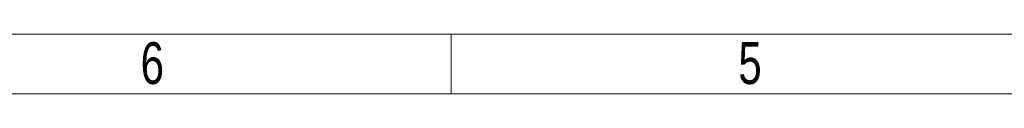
# Model space of a CAD drawing. Header units: millimetres. Extents: x 0 to 594, y 0 to 424.
# Tile 2 of 14: x 311 to 397, y 0 to 5. Entities that reach past the tile are written whole.
import ezdxf

# ---------------------------------------------------------------- set-up
doc = ezdxf.new("R2010")
doc.units = ezdxf.units.MM
doc.header["$LTSCALE"] = 0.25
doc.styles.add('SLDTEXTSTYLE3', font='TXT', dxfattribs={"width": 0.75})

# ---------------------------------------------------------------- blocks, each defined once
blk = doc.blocks.new('cajetin')
at = {"color": 7, "linetype": 'Continuous', "lineweight": 18}
for p, q in [((853.5, 7.5), (7.5, 7.5)), ((505.5, 7.5), (505.5, 0)), ((861, 0), (0, 0))]:
    blk.add_line(p, q, dxfattribs=at)
at = {"color": 7, "linetype": 'Continuous', "lineweight": 0, "char_height": 5.25, "attachment_point": 2, "style": 'SLDTEXTSTYLE3'}
for s, insert in [('6', (468.01, 6.49)), ('5', (543.01, 6.49))]:
    blk.add_mtext(s, dxfattribs=dict(at, insert=insert))
blk = doc.blocks.new('A$C05b564d1')
at = {"xscale": 0.689895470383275, "yscale": 0.689895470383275, "zscale": 0.689895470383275}
blk.add_blockref('cajetin', (0, 0), dxfattribs=at)

msp = doc.modelspace()

# ---------------------------------------------------------------- block references
msp.add_blockref('A$C05b564d1', (0, 0))

doc.saveas('drawing.dxf')
